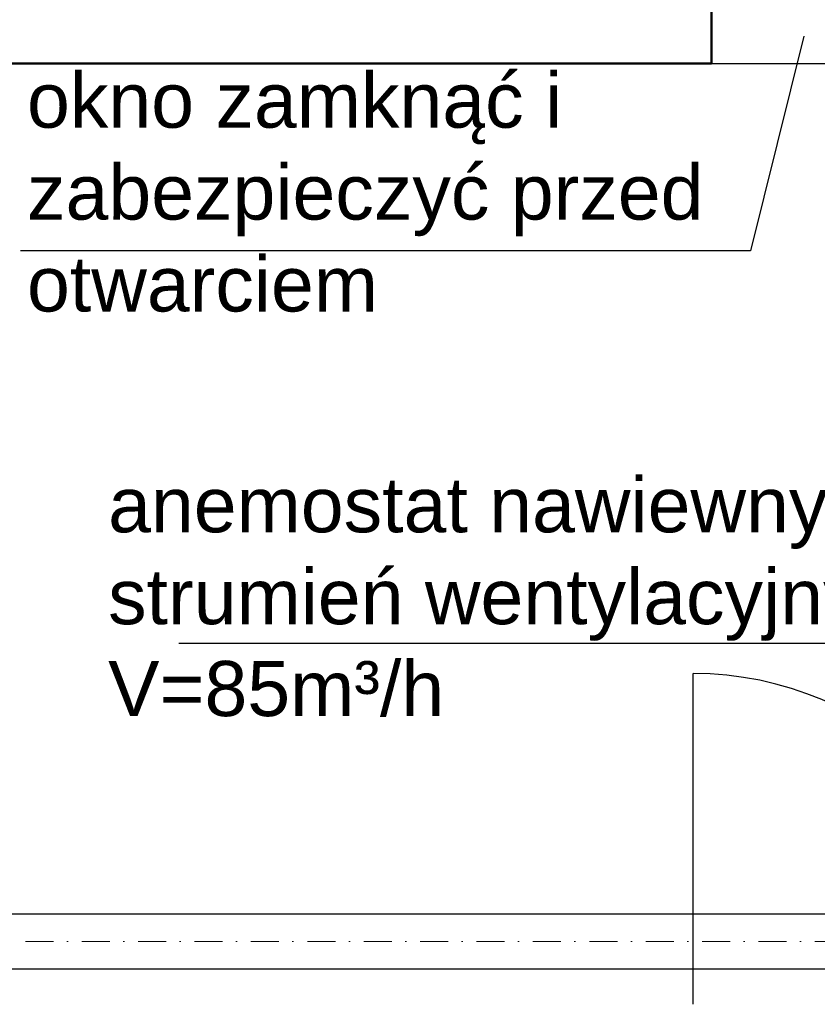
# Model space of a CAD drawing. Header units: millimetres. Extents: x 10990 to 23188, y -38075 to -27370.
# Tile 16 of 29: x 18683 to 18900, y -36003 to -35735. Entities that reach past the tile are written whole.
import ezdxf

# ---------------------------------------------------------------- set-up
doc = ezdxf.new("R2010")
doc.units = ezdxf.units.MM
doc.linetypes.add('DASHDOT', pattern=[25.4, 12.7, -6.35, 0, -6.35])
for name, color, linetype, lineweight in [('2DS_PLS_kan', 30, 'Continuous', 25), ('CP_AXISAC', 7, 'DASHDOT', 15), ('Przekrój', 180, 'Continuous', 50)]:
    doc.layers.add(name, color=color, linetype=linetype, lineweight=lineweight)
doc.layers.add('Drzwi', color=32, linetype='Continuous')
doc.layers.add('Widokowa', color=94, linetype='Continuous')
doc.styles.add('Arial', font='arial.ttf')

msp = doc.modelspace()

# ---------------------------------------------------------------- linework, layer by layer
at = {"ltscale": 0.6}
for p, q in [((17917.17, -35978.79), (18978.03, -35978.79)), ((18978.03, -35993.79), (17917.17, -35993.79))]:
    msp.add_line(p, q, dxfattribs=at)
at = {"layer": '2DS_PLS_kan', "lineweight": 25}
for p, q in [((18895.9, -35739.95), (18881.44, -35798.39)), ((18881.44, -35798.39), (18682.82, -35798.39)), ((18924.5, -35905.21), (18725.88, -35905.21))]:
    msp.add_line(p, q, dxfattribs=at)
at = {"layer": 'CP_AXISAC', "ltscale": 0.6}
msp.add_line((17917.17, -35986.29), (18978.03, -35986.29), dxfattribs=at)
at = {"layer": 'Drzwi'}
msp.add_line((18865.78, -36003.4), (18865.78, -35913.4), dxfattribs=at)
msp.add_arc((18865.72, -36003.45), 90.06, 0.0371, 89.9629, dxfattribs=at)
at = {"layer": 'Przekrój'}
for p, q in [((18870.78, -35747.4), (18870.78, -35703.4)), ((18343.78, -35747.4), (18870.78, -35747.4))]:
    msp.add_line(p, q, dxfattribs=at)
at = {"layer": 'Widokowa'}
msp.add_line((18870.78, -35747.4), (18954.78, -35747.4), dxfattribs=at)

# ---------------------------------------------------------------- texts
at = {"layer": '2DS_PLS_kan', "char_height": 15, "attachment_point": 4, "style": 'Arial'}
for s, insert, width in [('okno zamknąć i zabezpieczyć przed otwarciem', (18684.61, -35782.47), 218.2602), ('anemostat nawiewny %%C100\\Pstrumień wentylacyjny V=85m³/h', (18706.67, -35892.57), 283.1247)]:
    msp.add_mtext(s, dxfattribs=dict(at, insert=insert, width=width))

doc.saveas('drawing.dxf')
